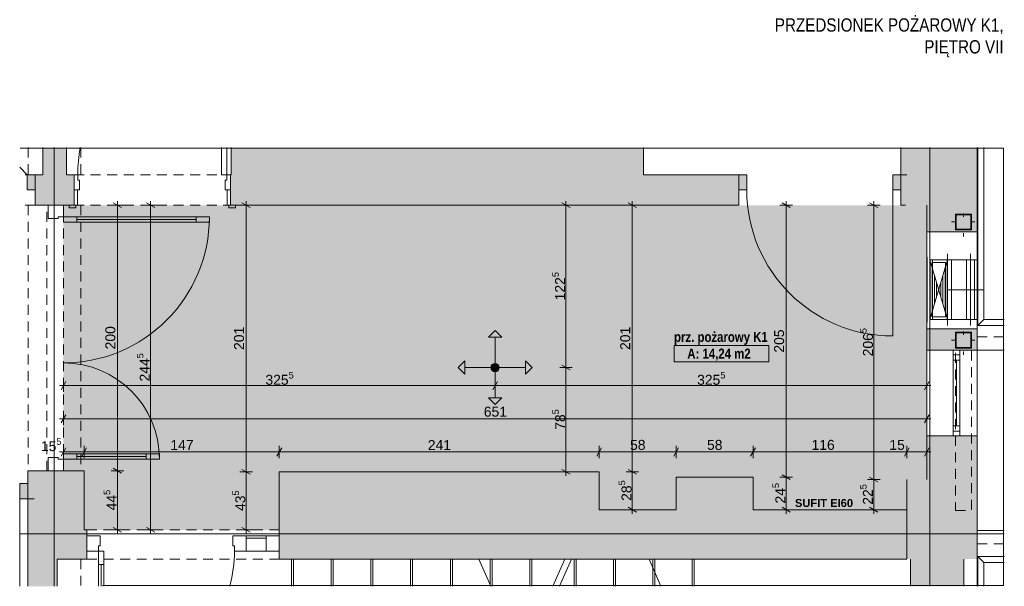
# Paper-space layout 'A-56 UKŁAD SUFITÓW PODWIESZONYCH' of a CAD drawing. Header units: millimetres. Extents: x 0 to 800, y 0 to 594.
# Tile 17 of 27: x 537 to 685, y 101 to 186. Entities that reach past the tile are written whole.
import ezdxf
from ezdxf.xclip import XClip

# ---------------------------------------------------------------- set-up
doc = ezdxf.new("R2010")
doc.units = ezdxf.units.MM
doc.header["$MEASUREMENT"] = 0
doc.header["$XCLIPFRAME"] = 0
for name, pattern in [('DASHDOT', [254, 127, -63.5, 0, -63.5]), ('DASHDOTX2', [1000, 500, -250, 0, -250]), ('DOT2', [3, 0.5, -2.5]), ('GESTRICHELT2', [93.75, 62.5, -31.25]), ('Przer. długie kreski', [2.5, 1.5, -1]), ('PRZERYWANA_DU_A', [550, 350, -200])]:
    doc.linetypes.add(name, pattern=pattern)
for name, color, linetype in [('A_konstrukcja stalowa', 7, 'Continuous'), ('A_sufity projektowane', 7, 'Continuous'), ('A_ściany', 7, 'Continuous'), ('Drzwi Archicad', 7, 'Continuous'), ('Nowe_A_strefy', 7, 'Continuous'), ('Nowe_A_sufity projektowane opisy', 7, 'Continuous')]:
    doc.layers.add(name, color=color, linetype=linetype)
for name, color, linetype, lineweight, true_color in [('A_konstrukcja stalowa_Nr_pióra__10', 7, 'Continuous', 13, 0x4b4b4b), ('A_osie_Nr_pióra__16', 7, 'Continuous', 5, 0x0f0f0f), ('A_sanitarne_Nr_pióra__6', 7, 'Continuous', 13, 0xa9a9a9), ('A_schody_Nr_pióra__10', 7, 'Continuous', 13, 0x4b4b4b), ('A_schody_Nr_pióra__4', 7, 'Continuous', 18, 0x4b4b4b), ('A_sufity projektowane opisy_Nr_pióra__19', 7, 'Continuous', 5, 0x191919), ('A_sufity projektowane opisy_Nr_pióra__8', 7, 'Continuous', 13, 0x4c4c4c), ('A_ściany proj_Nr_pióra__21', 7, 'Continuous', 5, 0xb0b0b0), ('A_ściany_Nr_pióra__10', 7, 'Continuous', 13, 0x4b4b4b), ('A_ściany_Nr_pióra__19', 7, 'Continuous', 5, 0x191919), ('Nowe_A_sufity projektowane opisy_Nr_pióra__19', 7, 'Continuous', 5, 0x191919), ('Okna Archicada_Nr_pióra__19', 7, 'Continuous', 5, 0x191919)]:
    doc.layers.add(name, color=color, linetype=linetype, lineweight=lineweight, true_color=true_color)
for name, color, linetype, lineweight in [('A_konstrukcja_Nr_pióra__1', 7, 'Continuous', 20), ('A_opis_Nr_pióra__1', 7, 'Continuous', 20), ('A_strefy_Nr_pióra__1', 7, 'Continuous', 20), ('A_sufity projektowane wymiary_Nr_pióra__1', 7, 'Continuous', 20), ('A_sufity projektowane wymiary_Nr_pióra__2', 8, 'Continuous', 13), ('A_ściany_Nr_pióra__1', 7, 'Continuous', 20), ('Drzwi Archicad_Nr_pióra__1', 7, 'Continuous', 20), ('Drzwi Archicad_Nr_pióra__3', 252, 'Continuous', 13)]:
    doc.layers.add(name, color=color, linetype=linetype, lineweight=lineweight)
doc.styles.add('STYL_AUTOMATYCZNY_1', font='arial.ttf')
doc.styles.add('STYL_AUTOMATYCZNY_2', font='ARIALN.TTF')
doc.styles.add('STYL_AUTOMATYCZNY_3', font='arial.ttf')
doc.styles.add('STYL_AUTOMATYCZNY_4', font='arial.ttf')
doc.styles.add('STYL_AUTOMATYCZNY_5', font='ARIALN.TTF')

# ---------------------------------------------------------------- blocks, each defined once
blk = doc.blocks.new('Rysunek_17_17', base_point=(-3536.63, -781.44))
at = {"layer": 'A_konstrukcja stalowa', "linetype": 'Continuous', "lineweight": 0, "true_color": 0x252525}
h = blk.add_hatch(color=250, dxfattribs=at)
h.paths.add_polyline_path([(677.85, 154.49), (680.25, 154.49), (680.25, 156.89), (677.85, 156.89)])
h.paths.add_polyline_path([(677.95, 154.59), (677.95, 156.79), (680.15, 156.79), (680.15, 154.59)], flags=0)
h = blk.add_hatch(color=250, dxfattribs=at)
h.paths.add_polyline_path([(677.85, 136.69), (680.25, 136.69), (680.25, 139.09), (677.85, 139.09)])
h.paths.add_polyline_path([(677.95, 136.79), (677.95, 138.99), (680.15, 138.99), (680.15, 136.79)], flags=0)
at = {"layer": 'A_sufity projektowane', "linetype": 'Continuous', "lineweight": 0, "true_color": 0x4b4b4b}
h = blk.add_hatch(dxfattribs=at)
h.set_pattern_fill('do_wyburzenia_0011', color=251, style=0, pattern_type=2)
h.set_pattern_definition([(0, (617.84, 131.29835), (0, 0.75), [0, -0.75])])
h.paths.add_polyline_path([(543.36, 118.21), (546.5, 118.21), (546.5, 109.29), (575.9, 109.29), (575.9, 118.03), (624.12, 118.03), (624.12, 112.33), (635.72, 112.33), (635.72, 117.23), (647.32, 117.23), (647.32, 112.33), (670.52, 112.33), (670.52, 116.87), (673.52, 116.87), (673.52, 158.21), (543.36, 158.21)])
at = {"layer": 'A_ściany', "linetype": 'Continuous', "lineweight": 0, "true_color": 0x000000}
for points in [[(540.26, 162.81), (543.8, 162.81), (543.8, 166.91), (540.26, 166.91)], [(610.82, 166.91), (568.66, 166.91), (568.66, 158.21), (610.82, 158.21)], [(630.82, 166.91), (610.82, 166.91), (610.82, 158.21), (630.82, 158.21)], [(669.6, 166.91), (669.6, 158.21), (681.1, 158.21), (681.1, 166.91)], [(539.1, 162.81), (539.1, 158.21), (544.96, 158.21), (544.96, 162.81)], [(568.66, 162.81), (568.56, 162.81), (568.56, 158.21), (568.66, 158.21)], [(645.18, 162.81), (630.82, 162.81), (630.82, 158.21), (645.18, 158.21)], [(669.58, 158.21), (669.6, 158.21), (669.6, 162.81), (669.58, 162.81)], [(681.1, 158.21), (673.52, 158.21), (673.52, 154.19), (678.5, 154.19), (681.1, 154.19)], [(673.52, 136.39), (681.1, 136.39), (681.1, 139.59), (678.5, 139.59), (673.52, 139.59)], [(673.52, 116.87), (681.1, 116.87), (681.1, 123.47), (673.52, 123.47)], [(538, 113.99), (542.42, 118.21), (538, 118.21)], [(542.42, 118.21), (538, 113.99), (538, 100.79), (542.42, 100.79)], [(546.5, 118.21), (542.42, 118.21), (542.42, 104.89), (546.5, 104.89)], [(624.12, 118.03), (575.9, 118.03), (575.9, 104.89), (624.12, 104.89)], [(647.32, 117.23), (635.72, 117.23), (635.72, 104.89), (647.32, 104.89)], [(670.52, 116.87), (670.52, 104.89), (681.1, 104.89), (681.1, 116.87)], [(635.72, 112.33), (624.12, 112.33), (624.12, 104.89), (635.72, 104.89)], [(670.52, 112.33), (647.32, 112.33), (647.32, 104.89), (670.52, 104.89)], [(546.5, 104.89), (546.9, 104.89), (546.9, 109.29), (546.5, 109.29)], [(671.06, 104.89), (671.06, 100.79), (679.1, 100.79), (679.1, 104.89)]]:
    blk.add_hatch(color=18, dxfattribs=at).paths.add_polyline_path(points)
at = {"layer": 'Drzwi Archicad', "linetype": 'Continuous', "lineweight": 0, "true_color": 0xfdfdfd}
for points in [[(539.1, 162.81), (537.9, 162.81), (537.9, 160.51), (539.1, 160.51)], [(645.18, 162.81), (645.18, 160.51), (646.38, 160.51), (646.38, 162.81)], [(669.58, 160.51), (669.58, 162.81), (668.38, 162.81), (668.38, 160.51)], [(538, 113.99), (538, 116.29), (536.8, 116.29), (536.8, 113.99)]]:
    blk.add_hatch(color=7, dxfattribs=at).paths.add_polyline_path(points)
at = {"layer": 'Nowe_A_strefy', "linetype": 'Continuous', "lineweight": 0, "true_color": 0x191919}
blk.add_hatch(color=250, dxfattribs=at).paths.add_polyline_path([(608.44, 134.37, 1), (608.44, 133.13, 0.414214), (609.07, 133.75, 0.414214)])
at = {"layer": 'Nowe_A_sufity projektowane opisy', "linetype": 'Continuous', "lineweight": 0, "true_color": 0x191919}
for points in [[(608.44, 139.33), (607.44, 138.33), (609.44, 138.33)], [(602.86, 133.75), (603.86, 132.75), (603.86, 134.75)], [(614.02, 133.75), (613.02, 134.75), (613.02, 132.75)], [(608.44, 128.17), (609.44, 129.17), (607.44, 129.17)]]:
    blk.add_hatch(color=250, dxfattribs=at).paths.add_polyline_path(points)
at = {"layer": 'A_konstrukcja stalowa_Nr_pióra__10', "color": 251, "linetype": 'DOT2', "lineweight": 13, "true_color": 0x4b4b4b}
for p, q in [((679.05, 153.49), (679.05, 157.89)), ((677.25, 155.69), (680.85, 155.69)), ((679.05, 135.69), (679.05, 140.09)), ((677.25, 137.89), (680.85, 137.89))]:
    blk.add_line(p, q, dxfattribs=at)
at = {"layer": 'A_konstrukcja stalowa_Nr_pióra__10', "color": 251, "linetype": 'Continuous', "lineweight": 13, "true_color": 0x4b4b4b}
for p, q in [((680.25, 156.89), (677.85, 156.89)), ((677.85, 156.89), (677.85, 154.49)), ((677.95, 154.59), (677.95, 156.79)), ((677.95, 156.79), (680.15, 156.79)), ((680.15, 156.79), (680.15, 154.59)), ((680.25, 154.49), (680.25, 156.89)), ((677.85, 154.49), (680.25, 154.49)), ((680.15, 154.59), (677.95, 154.59)), ((680.25, 139.09), (677.85, 139.09)), ((677.85, 139.09), (677.85, 136.69)), ((677.95, 136.79), (677.95, 138.99)), ((677.95, 138.99), (680.15, 138.99)), ((680.15, 138.99), (680.15, 136.79)), ((680.25, 136.69), (680.25, 139.09)), ((677.85, 136.69), (680.25, 136.69)), ((680.15, 136.79), (677.95, 136.79))]:
    blk.add_line(p, q, dxfattribs=at)
at = {"layer": 'A_konstrukcja stalowa_Nr_pióra__10', "color": 251, "linetype": 'Przer. długie kreski', "lineweight": 13, "true_color": 0x4b4b4b, "flags": 128}
blk.add_lwpolyline([(677.85, 112.21), (680.25, 112.21), (680.25, 136.69), (677.85, 136.69)], close=True, dxfattribs=at)
at = {"layer": 'A_konstrukcja_Nr_pióra__1', "color": 7, "linetype": 'Przer. długie kreski', "lineweight": 20}
for p, q in [((538.06, 166.91), (538.06, 162.81)), ((545.96, 166.91), (545.96, 162.81)), ((538.06, 158.21), (538.06, 118.21)), ((545.96, 158.21), (545.96, 118.21)), ((545.96, 104.89), (545.96, 100.79))]:
    blk.add_line(p, q, dxfattribs=at)
at = {"layer": 'A_osie_Nr_pióra__16', "color": 250, "linetype": 'DASHDOTX2', "lineweight": 5, "true_color": 0x0f0f0f}
for p, q in [((541.96, 166.91), (541.96, 100.79)), ((673.96, 166.91), (673.96, 100.79)), ((685.2, 108.71), (536.76, 108.71))]:
    blk.add_line(p, q, dxfattribs=at)
at = {"layer": 'A_sanitarne_Nr_pióra__6', "color": 253, "linetype": 'Continuous', "lineweight": 13, "true_color": 0xa9a9a9}
for p, q in [((681.2, 140.09), (681.2, 166.91)), ((682.1, 166.91), (682.1, 140.99)), ((673.56, 150.39), (673.56, 140.59)), ((673.96, 140.09), (673.96, 150.89)), ((681.2, 149.99), (673.96, 149.99)), ((673.96, 140.99), (676.66, 149.99)), ((676.66, 140.99), (673.96, 149.99)), ((674.36, 140.99), (674.36, 149.99)), ((676.66, 140.09), (676.66, 150.89)), ((676.66, 140.09), (676.66, 150.89)), ((677.26, 140.99), (677.26, 149.99)), ((679.5, 140.99), (679.5, 149.99)), ((680.1, 140.09), (680.1, 150.89)), ((680.7, 140.99), (680.7, 149.99)), ((674.04, 141.26), (674.04, 149.72)), ((676.31, 149.59), (674.31, 149.59)), ((674.31, 149.59), (674.31, 141.39)), ((674.36, 142.31), (674.36, 148.66)), ((676.27, 142.31), (676.27, 148.66)), ((676.31, 141.39), (676.31, 149.59)), ((676.58, 141.26), (676.58, 149.72)), ((674.68, 143.37), (674.68, 147.61)), ((675.95, 143.37), (675.95, 147.61)), ((675, 144.43), (675, 146.55)), ((675.63, 144.43), (675.63, 146.55)), ((674.31, 141.39), (676.31, 141.39)), ((681.2, 140.99), (673.96, 140.99)), ((681.2, 140.09), (682.1, 140.99)), ((685.2, 140.09), (681.2, 140.09)), ((682.1, 140.99), (685.2, 140.99)), ((681.22, 105.29), (682.12, 104.39)), ((681.22, 105.29), (681.22, 100.79)), ((685.2, 105.29), (681.22, 105.29)), ((682.12, 100.79), (682.12, 104.39)), ((685.2, 104.39), (682.12, 104.39))]:
    blk.add_line(p, q, dxfattribs=at)
at = {"layer": 'A_sanitarne_Nr_pióra__6', "color": 253, "linetype": 'DASHDOT', "lineweight": 13, "true_color": 0xa9a9a9}
blk.add_line((682.1, 145.49), (676.66, 145.49), dxfattribs=at)
at = {"layer": 'A_schody_Nr_pióra__10', "color": 251, "linetype": 'GESTRICHELT2', "lineweight": 13, "true_color": 0x4b4b4b}
for p, q in [((578.02, 100.79), (578.02, 104.89)), ((584.01, 100.79), (584.01, 104.89)), ((590.01, 100.79), (590.01, 104.89)), ((596, 100.79), (596, 104.89)), ((602, 100.79), (602, 104.89)), ((607.99, 100.79), (607.99, 104.89)), ((613.98, 100.79), (613.98, 104.89)), ((620.64, 100.79), (620.64, 104.89)), ((626.58, 100.79), (626.58, 104.89)), ((632.51, 100.79), (632.51, 104.89)), ((638.44, 100.79), (638.44, 104.89))]:
    blk.add_line(p, q, dxfattribs=at)
at = {"layer": 'A_schody_Nr_pióra__4', "color": 251, "linetype": 'Continuous', "lineweight": 18, "true_color": 0x4b4b4b}
for p, q in [((577.72, 100.79), (577.72, 104.89)), ((583.71, 100.79), (583.71, 104.89)), ((589.71, 100.79), (589.71, 104.89)), ((595.7, 100.79), (595.7, 104.89)), ((601.7, 100.79), (601.7, 104.89)), ((606, 104.89), (607.77, 100.79)), ((607.69, 100.79), (607.69, 104.89)), ((613.68, 100.79), (613.68, 104.89)), ((617.16, 100.79), (618.93, 104.89)), ((618.16, 100.79), (619.93, 104.89)), ((620.34, 100.79), (620.34, 104.89)), ((626.28, 100.79), (626.28, 104.89)), ((631.68, 104.89), (633.44, 100.79)), ((632.21, 100.79), (632.21, 104.89)), ((638.14, 100.79), (638.14, 104.89))]:
    blk.add_line(p, q, dxfattribs=at)
at = {"layer": 'A_strefy_Nr_pióra__1', "color": 7, "linetype": 'Continuous', "lineweight": 20}
for p, q in [((635.41, 137.07), (635.41, 134.6)), ((635.41, 137.07), (649.69, 137.07)), ((649.69, 137.07), (649.69, 134.6)), ((635.41, 134.6), (649.69, 134.6))]:
    blk.add_line(p, q, dxfattribs=at)
at = {"layer": 'A_sufity projektowane opisy_Nr_pióra__19', "color": 250, "linetype": 'PRZERYWANA_DU_A', "lineweight": 5, "true_color": 0x191919, "flags": 128}
blk.add_lwpolyline([(536.86, 166.81), (685.1, 166.81), (685.1, 100.89), (536.86, 100.89)], close=True, dxfattribs=at)
at = {"layer": 'A_sufity projektowane wymiary_Nr_pióra__1', "color": 7, "linetype": 'Continuous', "lineweight": 20}
for p, q in [((552.12, 157.85), (550.87, 158.57)), ((557.12, 157.85), (555.87, 158.57)), ((571.52, 157.85), (570.27, 158.57)), ((619.74, 157.85), (618.49, 158.57)), ((629.74, 157.85), (628.49, 158.57)), ((652.94, 157.85), (651.69, 158.57)), ((666.14, 157.85), (664.9, 158.57)), ((618.49, 134.11), (619.74, 133.39)), ((543.72, 131.65), (543, 130.4)), ((608.8, 131.65), (608.08, 130.4)), ((673.16, 130.4), (673.88, 131.65)), ((543.72, 126.65), (543, 125.4)), ((673.16, 125.4), (673.88, 126.65)), ((543.72, 121.65), (543, 120.4)), ((546.86, 121.65), (546.14, 120.4)), ((576.26, 121.65), (575.54, 120.4)), ((624.48, 121.65), (623.76, 120.4)), ((636.08, 121.65), (635.36, 120.4)), ((647.68, 121.65), (646.96, 120.4)), ((670.88, 121.65), (670.16, 120.4)), ((673.16, 120.4), (673.88, 121.65)), ((550.87, 118.57), (552.12, 117.85)), ((570.27, 118.39), (571.52, 117.67)), ((618.49, 118.39), (619.74, 117.67)), ((628.49, 118.39), (629.74, 117.67)), ((651.69, 117.59), (652.94, 116.87)), ((664.9, 117.23), (666.14, 116.51)), ((628.49, 112.69), (629.74, 111.97)), ((651.69, 112.69), (652.94, 111.97)), ((664.9, 112.69), (666.14, 111.97)), ((550.87, 109.65), (552.12, 108.93)), ((555.87, 109.65), (557.12, 108.93)), ((570.27, 109.65), (571.52, 108.93))]:
    blk.add_line(p, q, dxfattribs=at)
at = {"layer": 'A_sufity projektowane wymiary_Nr_pióra__2', "color": 8, "linetype": 'Continuous', "lineweight": 13}
for p, q in [((552.44, 158.21), (550.56, 158.21)), ((551.5, 158.21), (551.5, 158.82)), ((551.5, 118.21), (551.5, 158.21)), ((557.44, 158.21), (555.56, 158.21)), ((556.5, 158.21), (556.5, 158.82)), ((556.5, 109.29), (556.5, 158.21)), ((571.84, 158.21), (569.96, 158.21)), ((570.9, 158.21), (570.9, 158.82)), ((570.9, 118.03), (570.9, 158.21)), ((620.06, 158.21), (618.18, 158.21)), ((619.12, 158.21), (619.12, 158.82)), ((619.12, 133.75), (619.12, 158.21)), ((630.06, 158.21), (628.18, 158.21)), ((629.12, 158.21), (629.12, 158.82)), ((629.12, 118.03), (629.12, 158.21)), ((653.26, 158.21), (651.38, 158.21)), ((652.32, 158.21), (652.32, 158.82)), ((652.32, 117.23), (652.32, 158.21)), ((666.46, 158.21), (664.58, 158.21)), ((665.52, 158.21), (665.52, 158.82)), ((665.52, 116.87), (665.52, 158.21)), ((620.06, 133.75), (618.18, 133.75)), ((619.12, 118.03), (619.12, 133.75)), ((542.75, 131.03), (543.36, 131.03)), ((543.36, 130.09), (543.36, 131.97)), ((543.36, 131.03), (608.44, 131.03)), ((608.44, 130.09), (608.44, 131.97)), ((608.44, 131.03), (673.52, 131.03)), ((673.52, 130.09), (673.52, 131.97)), ((673.52, 131.03), (674.13, 131.03)), ((543.36, 125.09), (543.36, 126.97)), ((673.52, 125.09), (673.52, 126.97)), ((542.75, 126.03), (543.36, 126.03)), ((543.36, 126.03), (673.52, 126.03)), ((673.52, 126.03), (674.13, 126.03)), ((543.36, 120.09), (543.36, 121.97)), ((546.5, 120.09), (546.5, 121.97)), ((575.9, 120.09), (575.9, 121.97)), ((624.12, 120.09), (624.12, 121.97)), ((635.72, 120.09), (635.72, 121.97)), ((647.32, 120.09), (647.32, 121.97)), ((670.52, 120.09), (670.52, 121.97)), ((673.52, 120.09), (673.52, 121.97)), ((542.75, 121.03), (543.36, 121.03)), ((543.36, 121.03), (546.5, 121.03)), ((546.5, 121.03), (575.9, 121.03)), ((575.9, 121.03), (624.12, 121.03)), ((624.12, 121.03), (635.72, 121.03)), ((635.72, 121.03), (647.32, 121.03)), ((647.32, 121.03), (670.52, 121.03)), ((670.52, 121.03), (673.52, 121.03)), ((673.52, 121.03), (674.13, 121.03)), ((552.44, 118.21), (550.56, 118.21)), ((551.5, 109.29), (551.5, 118.21)), ((571.84, 118.03), (569.96, 118.03)), ((570.9, 109.29), (570.9, 118.03)), ((620.06, 118.03), (618.18, 118.03)), ((619.12, 117.42), (619.12, 118.03)), ((630.06, 118.03), (628.18, 118.03)), ((629.12, 112.33), (629.12, 118.03)), ((653.26, 117.23), (651.38, 117.23)), ((652.32, 112.33), (652.32, 117.23)), ((666.46, 116.87), (664.58, 116.87)), ((665.52, 112.33), (665.52, 116.87)), ((630.06, 112.33), (628.18, 112.33)), ((629.12, 111.72), (629.12, 112.33)), ((653.26, 112.33), (651.38, 112.33)), ((652.32, 111.72), (652.32, 112.33)), ((666.46, 112.33), (664.58, 112.33)), ((665.52, 111.72), (665.52, 112.33)), ((552.44, 109.29), (550.56, 109.29)), ((551.5, 108.68), (551.5, 109.29)), ((557.44, 109.29), (555.56, 109.29)), ((556.5, 108.68), (556.5, 109.29)), ((571.84, 109.29), (569.96, 109.29)), ((570.9, 108.68), (570.9, 109.29))]:
    blk.add_line(p, q, dxfattribs=at)
at = {"layer": 'A_ściany proj_Nr_pióra__21', "color": 253, "linetype": 'Continuous', "lineweight": 5, "true_color": 0xb0b0b0}
for p, q in [((541.06, 158.21), (540.86, 158.21)), ((541.11, 158.21), (541.06, 158.21)), ((541.36, 158.21), (541.11, 158.21)), ((542.86, 158.21), (541.36, 158.21)), ((543.11, 158.21), (542.86, 158.21)), ((543.36, 158.21), (543.11, 158.21)), ((541.06, 118.21), (540.86, 118.21)), ((541.11, 118.21), (541.06, 118.21)), ((541.36, 118.21), (541.11, 118.21)), ((542.86, 118.21), (541.36, 118.21)), ((543.11, 118.21), (542.86, 118.21)), ((543.36, 118.21), (543.11, 118.21))]:
    blk.add_line(p, q, dxfattribs=at)
at = {"layer": 'A_ściany_Nr_pióra__1', "color": 7, "linetype": 'Continuous', "lineweight": 20}
for p, q in [((539.1, 162.81), (540.04, 162.81)), ((539.1, 162.81), (539.1, 160.51)), ((544.96, 162.81), (544.96, 160.51)), ((568.56, 162.81), (568.56, 160.51)), ((645.18, 162.81), (644.24, 162.81)), ((645.18, 162.81), (645.18, 160.51)), ((669.58, 162.81), (670.52, 162.81)), ((669.58, 162.81), (669.58, 160.51)), ((539.1, 160.51), (539.1, 158.21)), ((544.96, 160.51), (544.96, 158.21)), ((568.56, 160.51), (568.56, 158.21)), ((645.18, 160.51), (645.18, 158.21)), ((669.58, 160.51), (669.58, 158.21)), ((539.1, 158.21), (539.84, 158.21)), ((544.96, 158.21), (544.22, 158.21)), ((568.56, 158.21), (569.3, 158.21)), ((645.18, 158.21), (644.44, 158.21)), ((669.58, 158.21), (670.32, 158.21)), ((678.5, 154.19), (673.52, 154.19)), ((678.5, 154.19), (681.1, 154.19)), ((678.5, 139.59), (673.52, 139.59)), ((678.5, 139.59), (681.1, 139.59)), ((681.1, 136.39), (673.52, 136.39)), ((681.1, 123.47), (673.52, 123.47)), ((538, 118.21), (538.74, 118.21)), ((538, 116.29), (538, 118.21)), ((538, 113.99), (538, 116.29)), ((538, 113.99), (538.94, 113.99)), ((546.9, 108.39), (546.9, 109.29)), ((546.9, 106.09), (546.9, 108.39)), ((575.9, 108.39), (575.9, 109.29)), ((575.9, 106.09), (575.9, 108.39)), ((546.9, 104.89), (546.9, 106.09)), ((575.9, 104.89), (575.9, 106.09)), ((681.1, 100.79), (681.1, 104.89))]:
    blk.add_line(p, q, dxfattribs=at)
at = {"layer": 'A_ściany_Nr_pióra__1', "color": 7, "linetype": 'Continuous', "lineweight": 20, "flags": 128}
for points in [[(540.26, 166.91), (540.26, 162.81)], [(543.8, 162.81), (543.8, 166.91)], [(568.66, 166.91), (568.66, 162.81)], [(630.82, 162.81), (630.82, 166.91)], [(669.6, 166.91), (669.6, 158.21)], [(669.6, 166.91), (669.6, 158.21)], [(681.1, 158.21), (681.1, 166.91)], [(681.1, 158.21), (681.1, 166.91)], [(540.26, 162.81), (539.1, 162.81)], [(544.96, 162.81), (543.8, 162.81)], [(568.66, 162.81), (568.56, 162.81)], [(645.18, 162.81), (630.82, 162.81)], [(645.18, 158.21), (645.18, 162.81)], [(669.6, 162.81), (669.58, 162.81)], [(539.1, 158.21), (544.96, 158.21)], [(568.56, 158.21), (568.66, 158.21)], [(568.66, 158.21), (610.82, 158.21)], [(610.82, 158.21), (630.82, 158.21)], [(630.82, 158.21), (645.18, 158.21)], [(669.58, 158.21), (669.6, 158.21)], [(673.52, 158.21), (673.52, 154.19)], [(681.1, 154.19), (681.1, 158.21)], [(673.52, 139.59), (673.52, 136.39)], [(681.1, 136.39), (681.1, 139.59)], [(673.52, 123.47), (673.52, 116.87)], [(681.1, 116.87), (681.1, 123.47)], [(542.42, 118.21), (538, 118.21)], [(546.5, 118.21), (542.42, 118.21)], [(546.5, 109.29), (546.5, 118.21)], [(624.12, 118.03), (575.9, 118.03)], [(575.9, 118.03), (575.9, 109.29)], [(624.12, 112.33), (624.12, 118.03)], [(647.32, 117.23), (635.72, 117.23)], [(635.72, 117.23), (635.72, 112.33)], [(647.32, 112.33), (647.32, 117.23)], [(670.52, 116.87), (670.52, 104.89)], [(670.52, 116.87), (670.52, 104.89)], [(681.1, 104.89), (681.1, 116.87)], [(681.1, 104.89), (681.1, 116.87)], [(538, 113.99), (538, 100.79)], [(635.72, 112.33), (624.12, 112.33)], [(670.52, 112.33), (647.32, 112.33)], [(546.9, 109.29), (546.5, 109.29)], [(542.42, 100.79), (542.42, 104.89)], [(542.42, 104.89), (546.5, 104.89)], [(546.5, 104.89), (546.9, 104.89)], [(575.9, 104.89), (624.12, 104.89)], [(624.12, 104.89), (635.72, 104.89)], [(635.72, 104.89), (647.32, 104.89)], [(647.32, 104.89), (670.52, 104.89)], [(671.06, 104.89), (671.06, 100.79)], [(679.1, 100.79), (679.1, 104.89)]]:
    blk.add_lwpolyline(points, dxfattribs=at)
at = {"layer": 'A_ściany_Nr_pióra__10', "color": 251, "linetype": 'Przer. długie kreski', "lineweight": 13, "true_color": 0x4b4b4b}
for p, q in [((539.1, 162.81), (536.76, 162.81)), ((539.1, 158.21), (536.76, 158.21)), ((681.1, 138.39), (685.2, 138.39)), ((681.1, 107.19), (685.2, 107.19))]:
    blk.add_line(p, q, dxfattribs=at)
at = {"layer": 'A_ściany_Nr_pióra__10', "color": 251, "linetype": 'Continuous', "lineweight": 13, "true_color": 0x4b4b4b}
for p, q in [((681.1, 136.39), (685.2, 136.39)), ((681.1, 109.19), (685.2, 109.19))]:
    blk.add_line(p, q, dxfattribs=at)
at = {"layer": 'A_ściany_Nr_pióra__19', "color": 250, "linetype": 'Continuous', "lineweight": 5, "true_color": 0x191919}
for p, q in [((673.52, 136.39), (673.52, 123.47)), ((681.1, 123.47), (681.1, 136.39))]:
    blk.add_line(p, q, dxfattribs=at)
at = {"layer": 'Drzwi Archicad_Nr_pióra__1', "color": 7, "linetype": 'Continuous', "lineweight": 20}
for p, q in [((537.9, 162.81), (536.76, 163.95)), ((539.1, 162.81), (537.9, 162.81)), ((537.9, 162.81), (537.9, 160.51)), ((539.1, 160.51), (539.1, 162.81)), ((539.1, 162.81), (539.1, 160.51)), ((539.1, 162.81), (539.1, 160.51)), ((539.1, 162.81), (540.04, 162.81)), ((539.1, 162.81), (540.04, 162.81)), ((645.18, 162.81), (644.24, 162.81)), ((645.18, 162.81), (644.24, 162.81)), ((645.18, 162.81), (646.38, 162.81)), ((645.18, 160.51), (645.18, 162.81)), ((645.18, 162.81), (645.18, 160.51)), ((645.18, 162.81), (645.18, 160.51)), ((646.38, 162.81), (646.38, 160.51)), ((668.38, 160.51), (668.38, 162.81)), ((668.38, 162.81), (669.58, 162.81)), ((669.58, 162.81), (669.58, 160.51)), ((669.58, 162.81), (669.58, 160.51)), ((669.58, 162.81), (669.58, 160.51)), ((669.58, 162.81), (670.52, 162.81)), ((669.58, 162.81), (670.52, 162.81)), ((537.9, 160.51), (539.1, 160.51)), ((539.1, 160.51), (539.1, 158.21)), ((539.1, 160.51), (539.1, 158.21)), ((646.38, 160.51), (645.18, 160.51)), ((645.18, 160.51), (645.18, 158.21)), ((645.18, 160.51), (645.18, 158.21)), ((669.58, 160.51), (668.38, 160.51)), ((668.38, 160.51), (668.38, 138.51)), ((669.58, 160.51), (669.58, 158.21)), ((669.58, 160.51), (669.58, 158.21)), ((539.1, 158.21), (539.84, 158.21)), ((539.1, 158.21), (539.84, 158.21)), ((645.18, 158.21), (644.44, 158.21)), ((645.18, 158.21), (644.44, 158.21)), ((669.58, 158.21), (670.32, 158.21)), ((669.58, 158.21), (670.32, 158.21)), ((538, 116.29), (538, 118.21)), ((538, 116.29), (538, 118.21)), ((538, 118.21), (538.74, 118.21)), ((538, 118.21), (538.74, 118.21)), ((536.8, 113.99), (536.8, 116.29)), ((536.8, 116.29), (538, 116.29)), ((538, 116.29), (538, 113.99)), ((538, 113.99), (538, 116.29)), ((538, 113.99), (538, 116.29)), ((538, 113.99), (536.8, 113.99)), ((536.8, 113.99), (536.8, 100.79)), ((538, 113.99), (538.94, 113.99)), ((538, 113.99), (538.94, 113.99))]:
    blk.add_line(p, q, dxfattribs=at)
blk.add_arc((668.38, 160.51), 22, 180, 270, dxfattribs=at)
at = {"layer": 'Drzwi Archicad_Nr_pióra__3', "color": 252, "linetype": 'Continuous', "lineweight": 13}
for p, q in [((567.2, 162.81), (567.2, 166.91)), ((568, 166.91), (568, 162.81)), ((545.52, 162.81), (544.96, 162.81)), ((544.96, 162.81), (544.96, 160.51)), ((544.96, 162.81), (544.96, 160.51)), ((544.96, 162.81), (544.96, 160.51)), ((545.52, 162.01), (545.52, 162.81)), ((545.76, 162.01), (545.52, 162.01)), ((545.76, 160.51), (545.76, 162.01)), ((568, 162.81), (567.2, 162.81)), ((568, 162.01), (567.76, 162.01)), ((567.76, 162.01), (567.76, 160.51)), ((568.56, 162.81), (568, 162.81)), ((568, 162.81), (568, 162.01)), ((568.56, 160.51), (568.56, 162.81)), ((568.56, 162.81), (568.56, 160.51)), ((568.56, 162.81), (568.56, 160.51)), ((544.96, 158.21), (544.96, 160.51)), ((544.96, 160.51), (545.46, 160.51)), ((544.96, 160.51), (545.76, 160.51)), ((544.96, 160.51), (544.96, 158.21)), ((544.96, 160.51), (544.96, 158.21)), ((545.46, 160.51), (545.46, 158.21)), ((567.76, 160.51), (568.56, 160.51)), ((568.06, 158.21), (568.06, 160.51)), ((568.06, 160.51), (568.56, 160.51)), ((568.56, 160.51), (568.56, 158.21)), ((568.56, 160.51), (568.56, 158.21)), ((568.56, 160.51), (568.56, 158.21)), ((541.06, 158.21), (540.86, 158.21)), ((541.06, 158.21), (543.36, 158.21)), ((541.06, 156.21), (541.06, 158.21)), ((541.11, 158.21), (541.06, 158.21)), ((541.11, 158.21), (541.06, 158.21)), ((541.36, 158.21), (541.11, 158.21)), ((541.36, 158.21), (541.11, 158.21)), ((542.86, 158.21), (541.36, 158.21)), ((542.86, 158.21), (541.36, 158.21)), ((543.11, 158.21), (542.86, 158.21)), ((543.11, 158.21), (542.86, 158.21)), ((543.36, 158.21), (543.11, 158.21)), ((543.36, 158.21), (543.11, 158.21)), ((543.36, 158.21), (543.36, 156.45)), ((544.22, 157.83), (544.22, 158.21)), ((544.22, 158.21), (545.22, 158.21)), ((544.96, 158.21), (544.22, 158.21)), ((544.96, 158.21), (544.22, 158.21)), ((545.22, 157.83), (544.22, 157.83)), ((545.46, 158.21), (544.96, 158.21)), ((545.22, 158.21), (545.22, 157.83)), ((568.56, 158.21), (568.06, 158.21)), ((568.3, 158.21), (569.3, 158.21)), ((568.3, 157.83), (568.3, 158.21)), ((569.3, 157.83), (568.3, 157.83)), ((568.56, 158.21), (569.3, 158.21)), ((568.56, 158.21), (569.3, 158.21)), ((569.3, 158.21), (569.3, 157.83)), ((542.56, 156.21), (541.06, 156.21)), ((543.36, 156.45), (542.56, 156.45)), ((542.56, 156.45), (542.56, 156.21)), ((545.36, 156.45), (543.36, 156.45)), ((543.36, 156.45), (543.36, 155.65)), ((545.36, 155.65), (545.36, 156.45)), ((563.36, 156.05), (545.36, 156.05)), ((565.36, 156.45), (563.36, 156.45)), ((563.36, 156.45), (563.36, 155.65)), ((565.36, 155.65), (565.36, 156.45)), ((543.36, 155.65), (545.36, 155.65)), ((563.36, 155.65), (565.36, 155.65)), ((543.36, 120.77), (545.36, 120.77)), ((543.36, 119.97), (543.36, 120.77)), ((545.36, 120.77), (545.36, 119.97)), ((555.84, 120.37), (545.36, 120.37)), ((555.84, 119.97), (555.84, 120.77)), ((555.84, 120.77), (557.84, 120.77)), ((557.84, 120.77), (557.84, 119.97)), ((541.06, 120.21), (542.56, 120.21)), ((541.06, 118.21), (541.06, 120.21)), ((542.56, 120.21), (542.56, 119.97)), ((542.56, 119.97), (543.36, 119.97)), ((543.36, 119.97), (543.36, 118.21)), ((545.36, 119.97), (543.36, 119.97)), ((557.84, 119.97), (555.84, 119.97)), ((541.06, 118.21), (540.86, 118.21)), ((543.36, 118.21), (541.06, 118.21)), ((541.11, 118.21), (541.06, 118.21)), ((541.11, 118.21), (541.06, 118.21)), ((541.36, 118.21), (541.11, 118.21)), ((541.36, 118.21), (541.11, 118.21)), ((542.86, 118.21), (541.36, 118.21)), ((542.86, 118.21), (541.36, 118.21)), ((543.11, 118.21), (542.86, 118.21)), ((543.11, 118.21), (542.86, 118.21)), ((543.36, 118.21), (543.11, 118.21)), ((543.36, 118.21), (543.11, 118.21)), ((546.9, 108.39), (546.9, 109.29)), ((546.9, 108.39), (546.9, 106.09)), ((548.9, 108.39), (546.9, 108.39)), ((546.9, 106.09), (546.9, 108.39)), ((546.9, 106.09), (546.9, 108.39)), ((548.9, 106.89), (548.9, 108.39)), ((568.9, 108.39), (568.9, 106.89)), ((570.9, 108.39), (568.9, 108.39)), ((570.9, 106.09), (570.9, 108.39)), ((570.9, 108.39), (573.9, 108.39)), ((570.9, 106.09), (570.9, 108.39)), ((575.9, 108.39), (573.9, 108.39)), ((573.9, 108.39), (573.9, 106.09)), ((573.9, 108.39), (573.9, 106.09)), ((575.9, 108.39), (575.9, 109.29)), ((575.9, 106.09), (575.9, 108.39)), ((575.9, 106.09), (575.9, 108.39)), ((575.9, 106.09), (575.9, 108.39)), ((548.66, 106.09), (548.66, 106.89)), ((548.66, 106.89), (548.9, 106.89)), ((568.9, 106.89), (569.14, 106.89)), ((569.14, 106.89), (569.14, 106.09)), ((573.9, 108.03), (570.9, 108.03)), ((546.9, 106.09), (548.66, 106.09)), ((546.9, 104.89), (546.9, 106.09)), ((548.66, 104.09), (548.66, 106.09)), ((548.66, 106.09), (549.46, 106.09)), ((549.46, 106.09), (549.46, 104.09)), ((569.14, 106.09), (570.9, 106.09)), ((573.9, 106.09), (570.9, 106.09)), ((570.9, 106.09), (573.9, 106.09)), ((573.9, 106.09), (575.9, 106.09)), ((575.9, 104.89), (575.9, 106.09)), ((549.46, 104.09), (548.66, 104.09)), ((549.06, 100.79), (549.06, 104.09))]:
    blk.add_line(p, q, dxfattribs=at)
at = {"layer": 'Drzwi Archicad_Nr_pióra__3', "color": 252, "linetype": 'Przer. długie kreski', "lineweight": 13}
for p, q in [((544.96, 162.81), (568.56, 162.81)), ((540.86, 118.21), (540.86, 158.21)), ((543.36, 118.21), (543.36, 158.21)), ((544.96, 158.21), (568.56, 158.21)), ((575.9, 109.29), (546.9, 109.29)), ((575.9, 104.89), (546.9, 104.89))]:
    blk.add_line(p, q, dxfattribs=at)
at = {"layer": 'Drzwi Archicad_Nr_pióra__3', "color": 252, "linetype": 'Continuous', "lineweight": 13, "flags": 128}
for points in [[(563.36, 156.45), (545.36, 156.45), (545.36, 156.05), (563.36, 156.05)], [(563.36, 156.05), (545.36, 156.05), (545.36, 155.65), (563.36, 155.65)], [(555.84, 120.37), (545.36, 120.37), (545.36, 120.77), (555.84, 120.77)], [(555.84, 119.97), (545.36, 119.97), (545.36, 120.37), (555.84, 120.37)]]:
    blk.add_lwpolyline(points, close=True, dxfattribs=at)
for points in [[(548.66, 100.79), (548.66, 104.09), (549.06, 104.09), (549.06, 100.79)], [(549.06, 100.79), (549.06, 104.09), (549.46, 104.09), (549.46, 100.79)]]:
    blk.add_lwpolyline(points, dxfattribs=at)
at = {"layer": 'Drzwi Archicad_Nr_pióra__3', "color": 252, "linetype": 'Continuous', "lineweight": 13}
for centre, radius, start, end in [((568, 162.81), 22.48, 169.4913, 180), ((543.36, 156.45), 22, 270, 0), ((543.36, 119.97), 14.48, 0, 90), ((548.66, 106.09), 20.48, 345.0018, 0)]:
    blk.add_arc(centre, radius, start, end, dxfattribs=at)
at = {"layer": 'Nowe_A_sufity projektowane opisy_Nr_pióra__19', "color": 250, "linetype": 'Continuous', "lineweight": 5, "true_color": 0x191919}
for p, q in [((608.44, 139.33), (607.44, 138.33)), ((609.44, 138.33), (607.44, 138.33)), ((608.44, 139.33), (609.44, 138.33)), ((608.44, 133.75), (608.44, 138.33)), ((602.86, 133.75), (603.86, 134.75)), ((602.86, 133.75), (603.86, 132.75)), ((603.86, 134.75), (603.86, 132.75)), ((608.44, 133.75), (603.86, 133.75)), ((608.44, 133.75), (613.02, 133.75)), ((608.44, 133.75), (608.44, 129.17)), ((613.02, 132.75), (613.02, 134.75)), ((614.02, 133.75), (613.02, 134.75)), ((614.02, 133.75), (613.02, 132.75)), ((607.44, 129.17), (609.44, 129.17)), ((608.44, 128.17), (607.44, 129.17)), ((608.44, 128.17), (609.44, 129.17))]:
    blk.add_line(p, q, dxfattribs=at)
blk.add_circle((608.44, 133.75), 0.623, dxfattribs=at)
blk.add_circle((608.44, 133.75), 0.623, dxfattribs=at)
at = {"layer": 'Okna Archicada_Nr_pióra__19', "color": 250, "linetype": 'Continuous', "lineweight": 5, "true_color": 0x191919}
for p, q in [((678.5, 154.19), (673.52, 154.19)), ((673.52, 139.59), (673.52, 154.19)), ((678.5, 154.19), (681.1, 154.19)), ((681.1, 139.59), (681.1, 154.19)), ((678.5, 139.59), (673.52, 139.59)), ((678.5, 139.59), (681.1, 139.59)), ((677.5, 123.47), (677.5, 136.39)), ((677.5, 136.39), (678.5, 136.39)), ((678.5, 135.69), (677.5, 135.69)), ((678.5, 136.39), (678.5, 123.47)), ((677.5, 134.89), (678.5, 134.89)), ((678, 124.97), (678, 134.89)), ((677.5, 124.97), (678.5, 124.97)), ((678.5, 124.17), (677.5, 124.17)), ((678.5, 123.47), (677.5, 123.47))]:
    blk.add_line(p, q, dxfattribs=at)
at = {"layer": 'A_strefy_Nr_pióra__1', "color": 7, "linetype": 'Continuous', "lineweight": 20, "char_height": 1.5, "attachment_point": 1, "style": 'STYL_AUTOMATYCZNY_5'}
for s, insert in [('\\A1;{\\pql;\\fArial Narrow|b1|i0|c238|p0;\\W1.000000;prz. pożarowy K1}', (635.41, 139.12)), ('\\A1;{\\pql;\\fArial Narrow|b1|i0|c238|p0;\\W1.000000;A: 14,24 m2}', (637.41, 136.61))]:
    blk.add_mtext(s, dxfattribs=dict(at, insert=insert))
at = {"layer": 'A_sufity projektowane opisy_Nr_pióra__8', "color": 251, "linetype": 'Continuous', "lineweight": 13, "true_color": 0x4c4c4c, "insert": (658.02, 113.33), "char_height": 1.2, "attachment_point": 5, "style": 'STYL_AUTOMATYCZNY_3'}
blk.add_mtext('\\A1;{\\pqc;\\fArial|b1|i0|c238|p0;\\W1.000000;SUFIT EI\\fArial|b1|i0|c238|p0;\\W1.000000;6\\fArial|b1|i0|c238|p0;\\W1.000000;0}', dxfattribs=at)
at = {"layer": 'A_sufity projektowane wymiary_Nr_pióra__1', "color": 7, "linetype": 'Continuous', "lineweight": 20, "char_height": 1.5, "attachment_point": 7, "rotation": 90, "style": 'STYL_AUTOMATYCZNY_1'}
for s, insert in [('\\A1;{\\pql;\\fArial|b0|i0|c238|p0;\\W1.000000;122\\fArial|b0|i0|c238|p0;\\W1.000000;\\A1{\\H.66x;\\S5^  ;}}', (619.42, 143.88)), ('\\A1;{\\pql;\\fArial|b0|i0|c238|p0;\\W1.000000;206\\fArial|b0|i0|c238|p0;\\W1.000000;\\A1{\\H.66x;\\S5^  ;}}', (665.83, 135.44)), ('\\A1;{\\pql;\\fArial|b0|i0|c238|p0;\\W1.000000;244\\fArial|b0|i0|c238|p0;\\W1.000000;\\A1{\\H.66x;\\S5^  ;}}', (556.8, 131.65)), ('\\A1;{\\pql;\\fArial|b0|i0|c238|p0;\\W1.000000;78\\fArial|b0|i0|c238|p0;\\W1.000000;\\A1{\\H.66x;\\S5^  ;}}', (619.43, 124.37)), ('\\A1;{\\pql;\\fArial|b0|i0|c238|p0;\\W1.000000;28\\fArial|b0|i0|c238|p0;\\W1.000000;\\A1{\\H.66x;\\S5^  ;}}', (629.43, 113.66)), ('\\A1;{\\pql;\\fArial|b0|i0|c238|p0;\\W1.000000;44\\fArial|b0|i0|c238|p0;\\W1.000000;\\A1{\\H.66x;\\S5^  ;}}', (551.8, 112.23)), ('\\A1;{\\pql;\\fArial|b0|i0|c238|p0;\\W1.000000;24\\fArial|b0|i0|c238|p0;\\W1.000000;\\A1{\\H.66x;\\S5^  ;}}', (652.62, 113.26)), ('\\A1;{\\pql;\\fArial|b0|i0|c238|p0;\\W1.000000;22\\fArial|b0|i0|c238|p0;\\W1.000000;\\A1{\\H.66x;\\S5^  ;}}', (665.82, 113.08)), ('\\A1;{\\pql;\\fArial|b0|i0|c238|p0;\\W1.000000;43\\fArial|b0|i0|c238|p0;\\W1.000000;\\A1{\\H.66x;\\S5^  ;}}', (571.21, 112.14))]:
    blk.add_mtext(s, dxfattribs=dict(at, insert=insert))
at = {"layer": 'A_sufity projektowane wymiary_Nr_pióra__1', "color": 7, "linetype": 'Continuous', "lineweight": 20, "char_height": 1.5, "width": 3.4323, "attachment_point": 7, "rotation": 90, "style": 'STYL_AUTOMATYCZNY_4'}
for s, insert in [('\\A1;{\\pql;\\fArial|b0|i0|c238|p0;\\W1.000000;200}', (551.2, 136.49)), ('\\A1;{\\pql;\\fArial|b0|i0|c238|p0;\\W1.000000;201}', (570.6, 136.4)), ('\\A1;{\\pql;\\fArial|b0|i0|c238|p0;\\W1.000000;201}', (628.82, 136.4)), ('\\A1;{\\pql;\\fArial|b0|i0|c238|p0;\\W1.000000;205}', (652.02, 136))]:
    blk.add_mtext(s, dxfattribs=dict(at, insert=insert))
at = {"layer": 'A_sufity projektowane wymiary_Nr_pióra__1', "color": 7, "linetype": 'Continuous', "lineweight": 20, "char_height": 1.5, "attachment_point": 7, "style": 'STYL_AUTOMATYCZNY_1'}
for s, insert in [('\\A1;{\\pql;\\fArial|b0|i0|c238|p0;\\W1.000000;325\\fArial|b0|i0|c238|p0;\\W1.000000;\\A1{\\H.66x;\\S5^  ;}}', (573.81, 130.72)), ('\\A1;{\\pql;\\fArial|b0|i0|c238|p0;\\W1.000000;325\\fArial|b0|i0|c238|p0;\\W1.000000;\\A1{\\H.66x;\\S5^  ;}}', (638.89, 130.72)), ('\\A1;{\\pql;\\fArial|b0|i0|c238|p0;\\W1.000000;15\\fArial|b0|i0|c238|p0;\\W1.000000;\\A1{\\H.66x;\\S5^  ;}}', (539.96, 120.72))]:
    blk.add_mtext(s, dxfattribs=dict(at, insert=insert))
at = {"layer": 'A_sufity projektowane wymiary_Nr_pióra__1', "color": 7, "linetype": 'Continuous', "lineweight": 20, "char_height": 1.5, "attachment_point": 7, "style": 'STYL_AUTOMATYCZNY_4'}
for s, insert, width in [('\\A1;{\\pql;\\fArial|b0|i0|c238|p0;\\W1.000000;651}', (606.73, 126.33), 3.4323), ('\\A1;{\\pql;\\fArial|b0|i0|c238|p0;\\W1.000000;147}', (559.48, 121.33), 3.4323), ('\\A1;{\\pql;\\fArial|b0|i0|c238|p0;\\W1.000000;241}', (598.29, 121.33), 3.4323), ('\\A1;{\\pql;\\fArial|b0|i0|c238|p0;\\W1.000000;58}', (628.78, 121.33), 2.2882), ('\\A1;{\\pql;\\fArial|b0|i0|c238|p0;\\W1.000000;58}', (640.38, 121.33), 2.2882), ('\\A1;{\\pql;\\fArial|b0|i0|c238|p0;\\W1.000000;116}', (656.14, 121.33), 3.2796), ('\\A1;{\\pql;\\fArial|b0|i0|c238|p0;\\W1.000000;15}', (667.87, 121.33), 2.2882)]:
    blk.add_mtext(s, dxfattribs=dict(at, insert=insert, width=width))

psp = doc.layouts.new('A-56 UKŁAD SUFITÓW PODWIESZONYCH')

# ---------------------------------------------------------------- block references
at = {"color": 37, "linetype": 'Continuous', "lineweight": 5, "true_color": 0x656532}
ref = psp.add_blockref('Rysunek_17_17', (-3536.63, -781.44), dxfattribs=at)
XClip(ref).set_block_clipping_path([(536.7639994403, 100.7883445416), (685.1999994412, 166.9083445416)])

# ---------------------------------------------------------------- texts
at = {"layer": 'A_opis_Nr_pióra__1', "color": 7, "linetype": 'Continuous', "lineweight": 20, "insert": (685.1, 180.48), "char_height": 2, "width": 42.7972, "attachment_point": 9, "line_spacing_factor": 0.987261, "style": 'STYL_AUTOMATYCZNY_2'}
psp.add_mtext('\\A1;{\\pqr;\\fArial Narrow|b0|i0|c238|p0;\\W1.000000;PRZEDSIONEK POŻAROWY K1, PIĘTRO V\\fArial Narrow|b0|i0|c238|p0;\\W1.000000;I\\fArial Narrow|b0|i0|c238|p0;\\W1.000000;I}', dxfattribs=at)

doc.saveas('drawing.dxf')
